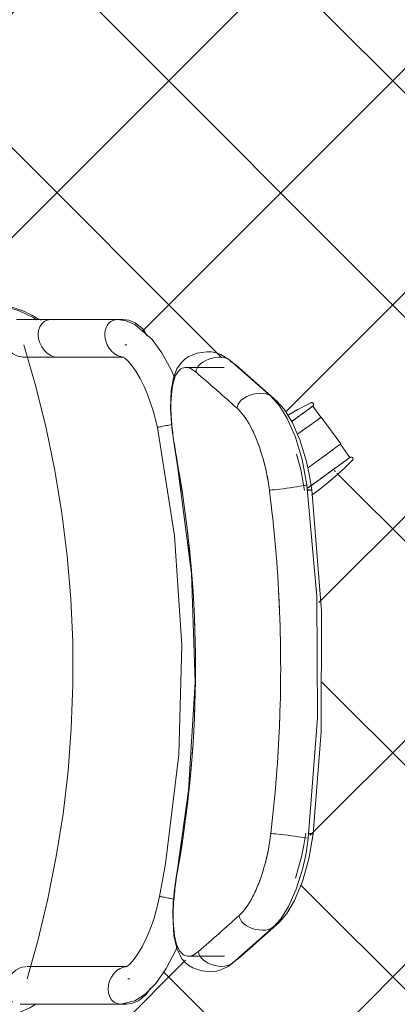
# Model space of a CAD drawing. Header units: centimetres. Extents: x 1278 to 4826, y -2037 to 1154.
# Tile 32 of 39: x 2618 to 2642, y 707 to 769. Entities that reach past the tile are written whole.
import ezdxf

# ---------------------------------------------------------------- set-up
doc = ezdxf.new("R2010")
doc.units = ezdxf.units.CM
doc.layers.add('Meble', color=7, linetype='Continuous', lineweight=9)
doc.layers.add('Wzór powierzchni-1', color=253, linetype='Continuous', lineweight=9)

# ---------------------------------------------------------------- blocks, each defined once
blk = doc.blocks.new('Blocks_Tella Chair_F06375EN - Black-590145-Aranżacja_wersja_01')
at = {"layer": 'Meble'}
for p, q in [((-12.905, 34.577), (-13.735, 33.973)), ((-11.034, 32), (-12.905, 34.577)), ((-13.752, 33.996), (-15.451, 32.762)), ((-15.451, 32.762), (-13.752, 33.996)), ((-13.5, 33.65), (-13.752, 33.996)), ((-13.48, 33.623), (-13.37, 33.471)), ((-13.032, 33.005), (-13.352, 33.445)), ((-13.062, 33.047), (-12.399, 32.134)), ((-15.434, 32.739), (-16.141, 32.225)), ((-15.451, 32.762), (-15.199, 32.415)), ((-15.179, 32.388), (-15.069, 32.237)), ((-16.141, 32.225), (-15.19, 30.916)), ((-15.051, 32.211), (-14.731, 31.771)), ((-14.761, 31.812), (-14.362, 31.263)), ((-12.376, 32.102), (-12.243, 31.92)), ((-11.167, 31.852), (-11.167, 31.852)), ((-10.862, 32.109), (-10.86, 32.078)), ((-10.86, 32.078), (-10.858, 32.043)), ((10.857, 32.128), (10.858, 32.164)), ((11.143, 31.925), (11.151, 31.941)), ((11.151, 31.941), (11.151, 31.941)), ((10.98, 30.886), (11.01, 31.101)), ((11.01, 31.102), (11.038, 31.305)), ((11.039, 31.306), (11.066, 31.489)), ((11.066, 31.491), (11.091, 31.649)), ((-10.957, 30.578), (-10.988, 30.798)), ((-10.929, 30.36), (-10.957, 30.578)), ((10.924, 30.447), (10.951, 30.665)), ((10.951, 30.665), (10.98, 30.886)), ((-18.731, 27.384), (-16.453, 29.966)), ((-16.474, 29.897), (-16.462, 29.866)), ((-16.44, 29.979), (-16.462, 29.954)), ((10.86, 29.884), (10.877, 30.05)), ((10.877, 30.05), (10.899, 30.24)), ((10.899, 30.24), (10.924, 30.447)), ((16.454, 30.098), (18.731, 27.54)), ((-16.747, 29.604), (-19.038, 26.988)), ((19.022, 27.148), (16.727, 29.744)), ((16.823, 28.404), (16.885, 28.612)), ((16.527, 27.871), (16.641, 28.026)), ((16.641, 28.026), (16.741, 28.206)), ((16.741, 28.206), (16.823, 28.404)), ((-18.948, 27.053), (-18.731, 27.384)), ((16.004, 27.583), (16.135, 27.599)), ((16.135, 27.599), (16.269, 27.655)), ((16.269, 27.655), (16.401, 27.746)), ((16.401, 27.746), (16.527, 27.871)), ((18.715, 27.554), (18.731, 27.54)), ((18.731, 27.539), (18.899, 27.275)), ((-18.581, 26.625), (-18.581, 24.2)), ((18.581, 24.361), (18.581, 26.651)), ((19.166, 26.032), (19.206, 26.244)), ((19.206, 26.244), (19.221, 26.453)), ((19.221, 26.453), (19.211, 26.652)), ((18.919, 25.45), (19.02, 25.628)), ((19.02, 25.628), (19.103, 25.825)), ((19.103, 25.825), (19.166, 26.032)), ((18.28, 25.009), (18.411, 25.026)), ((18.411, 25.026), (18.545, 25.081)), ((18.545, 25.081), (18.677, 25.171)), ((-13.586, 23.485), (-12.365, 23.685)), ((13.077, 23.685), (13.586, 23.604)), ((13.586, 23.604), (13.597, 23.622)), ((-13.598, 23.503), (-13.586, 23.485)), ((20, 20.553), (20, 20.673)), ((-21.607, 20.227), (-21.607, 18.787)), ((-21.605, 19.9), (-21.605, 15.694)), ((-20, 20.474), (-20, 20.354)), ((-19.238, 16.099), (-19.238, 20.304)), ((19.239, 20.505), (19.239, 16.313)), ((21.607, 18.995), (21.607, 20.435)), ((21.609, 15.912), (21.609, 20.105)), ((-21.598, 18.909), (-21.607, 18.764)), ((-21.605, 18.787), (-21.605, 15.188)), ((-21.604, 18.764), (-21.605, 18.787)), ((21.609, 15.407), (21.609, 18.959)), ((-19.479, 15.458), (-19.344, 15.672)), ((-19.344, 15.672), (-19.262, 15.896)), ((-19.262, 15.896), (-19.239, 16.121)), ((-21.604, 15.19), (-21.604, 13.721)), ((-21.569, 15.458), (-21.475, 15.266)), ((-21.475, 15.266), (-21.33, 15.106)), ((-19.662, 15.266), (-19.48, 15.458))]:
    blk.add_line(p, q, dxfattribs=at)
at = {"layer": 'Meble', "flags": 128}
for points in [[(-12.905, 34.577), (-12.908, 34.581), (-12.911, 34.585), (-12.913, 34.589), (-12.915, 34.593), (-12.918, 34.597), (-12.92, 34.602), (-12.921, 34.606), (-12.923, 34.611), (-12.924, 34.616), (-12.925, 34.62), (-12.926, 34.625), (-12.927, 34.63), (-12.928, 34.635), (-12.928, 34.64), (-12.929, 34.645), (-12.929, 34.649), (-12.928, 34.654), (-12.928, 34.659), (-12.928, 34.664), (-12.927, 34.669), (-12.926, 34.674), (-12.925, 34.678), (-12.923, 34.683), (-12.922, 34.688), (-12.92, 34.692), (-12.918, 34.697), (-12.916, 34.701), (-12.914, 34.705), (-12.912, 34.71), (-12.909, 34.714), (-12.907, 34.718), (-12.904, 34.722), (-12.901, 34.726), (-12.897, 34.729), (-12.894, 34.733), (-12.891, 34.736), (-12.887, 34.739), (-12.883, 34.743), (-12.88, 34.746), (-12.876, 34.748), (-12.871, 34.751), (-12.867, 34.754), (-12.863, 34.756), (-12.859, 34.758), (-12.854, 34.76), (-12.85, 34.762), (-12.845, 34.763), (-12.84, 34.765), (-12.836, 34.766), (-12.831, 34.767), (-12.826, 34.768), (-12.821, 34.769), (-12.817, 34.769), (-12.812, 34.769), (-12.807, 34.77), (-12.802, 34.769), (-12.797, 34.769), (-12.792, 34.769), (-12.788, 34.768), (-12.783, 34.767), (-12.778, 34.766), (-12.773, 34.765), (-12.769, 34.763), (-12.764, 34.762), (-12.76, 34.76), (-12.755, 34.758), (-12.751, 34.756), (-12.746, 34.753), (-12.742, 34.751), (-12.738, 34.748), (-12.734, 34.745), (-12.73, 34.742), (-12.727, 34.739), (-12.723, 34.736), (-12.722, 34.735)], [(-12.795, 34.425), (-12.819, 34.458), (-12.841, 34.487), (-12.859, 34.512), (-12.874, 34.533), (-12.886, 34.55), (-12.896, 34.563), (-12.902, 34.572), (-12.905, 34.576), (-12.905, 34.577)], [(-12.905, 34.577), (-12.904, 34.574), (-12.899, 34.568), (-12.892, 34.558), (-12.881, 34.543), (-12.867, 34.524), (-12.851, 34.501), (-12.831, 34.475), (-12.809, 34.444), (-12.783, 34.409), (-12.755, 34.37), (-12.724, 34.327), (-12.69, 34.281), (-12.654, 34.23), (-12.615, 34.176), (-12.573, 34.119), (-12.529, 34.058), (-12.482, 33.994), (-12.433, 33.926), (-12.382, 33.856), (-12.328, 33.782), (-12.273, 33.706), (-12.215, 33.626), (-12.155, 33.544), (-12.094, 33.459), (-12.031, 33.372), (-11.966, 33.283), (-11.899, 33.192), (-11.831, 33.098), (-11.762, 33.003), (-11.692, 32.906), (-11.62, 32.808), (-11.548, 32.708), (-11.475, 32.607), (-11.401, 32.505), (-11.326, 32.403), (-11.251, 32.299), (-11.175, 32.195), (-11.099, 32.09), (-11.023, 31.986), (-10.947, 31.881)], [(-12.722, 34.735), (-12.197, 34.202), (-11.694, 33.648), (-11.214, 33.075), (-10.756, 32.483), (-10.653, 32.342)], [(11.151, 31.941), (3.525, 32.527), (-4.115, 32.472), (-11.167, 31.851)], [(-10.859, 32.161), (-3.226, 32.781), (4.423, 32.761), (10.857, 32.246)], [(-10.653, 32.342), (-10.653, 32.342), (-10.653, 32.342), (-10.652, 32.341), (-10.652, 32.341), (-10.651, 32.34), (-10.651, 32.339), (-10.65, 32.338), (-10.649, 32.337), (-10.648, 32.336), (-10.647, 32.334), (-10.646, 32.333), (-10.645, 32.331), (-10.644, 32.329), (-10.642, 32.327), (-10.641, 32.325), (-10.639, 32.323), (-10.638, 32.321), (-10.636, 32.319), (-10.634, 32.316), (-10.632, 32.314), (-10.63, 32.311), (-10.628, 32.309), (-10.626, 32.306), (-10.624, 32.303), (-10.622, 32.3), (-10.62, 32.297), (-10.618, 32.294), (-10.616, 32.291), (-10.613, 32.288), (-10.611, 32.284), (-10.609, 32.281), (-10.606, 32.278), (-10.604, 32.274), (-10.601, 32.271), (-10.599, 32.268), (-10.596, 32.264), (-10.594, 32.261), (-10.591, 32.257), (-10.589, 32.254), (-10.586, 32.251), (-10.584, 32.247), (-10.581, 32.244), (-10.579, 32.24), (-10.577, 32.237), (-10.574, 32.234), (-10.572, 32.23), (-10.569, 32.227), (-10.567, 32.224), (-10.565, 32.221), (-10.562, 32.218), (-10.56, 32.215), (-10.558, 32.212), (-10.556, 32.209), (-10.554, 32.206), (-10.552, 32.203), (-10.55, 32.201), (-10.548, 32.198), (-10.546, 32.196), (-10.545, 32.193), (-10.543, 32.191), (-10.541, 32.189), (-10.54, 32.187), (-10.539, 32.185), (-10.537, 32.183), (-10.536, 32.181), (-10.535, 32.18), (-10.534, 32.178), (-10.533, 32.177), (-10.532, 32.176), (-10.531, 32.175), (-10.53, 32.174), (-10.53, 32.173), (-10.529, 32.172), (-10.529, 32.172), (-10.529, 32.171), (-10.528, 32.171)], [(-10.528, 32.171), (-10.528, 32.171), (-10.529, 32.171), (-10.529, 32.172), (-10.53, 32.172), (-10.53, 32.173), (-10.531, 32.174), (-10.531, 32.175), (-10.532, 32.176), (-10.533, 32.177), (-10.534, 32.179), (-10.535, 32.18), (-10.537, 32.182), (-10.538, 32.184), (-10.539, 32.186), (-10.541, 32.188), (-10.542, 32.19), (-10.544, 32.192), (-10.545, 32.194), (-10.547, 32.197), (-10.549, 32.199), (-10.551, 32.202), (-10.553, 32.205), (-10.555, 32.207), (-10.557, 32.21), (-10.559, 32.213), (-10.561, 32.216), (-10.563, 32.219), (-10.566, 32.222), (-10.568, 32.225), (-10.57, 32.229), (-10.573, 32.232), (-10.575, 32.235), (-10.578, 32.239), (-10.58, 32.242), (-10.583, 32.245), (-10.585, 32.249), (-10.588, 32.252), (-10.59, 32.256), (-10.592, 32.259), (-10.595, 32.262), (-10.597, 32.266), (-10.6, 32.269), (-10.602, 32.273), (-10.605, 32.276), (-10.607, 32.279), (-10.61, 32.283), (-10.612, 32.286), (-10.614, 32.289), (-10.617, 32.292), (-10.619, 32.295), (-10.621, 32.298), (-10.623, 32.301), (-10.625, 32.304), (-10.627, 32.307), (-10.629, 32.31), (-10.631, 32.312), (-10.633, 32.315), (-10.635, 32.317), (-10.637, 32.32), (-10.638, 32.322), (-10.64, 32.324), (-10.641, 32.326), (-10.643, 32.328), (-10.644, 32.33), (-10.645, 32.332), (-10.647, 32.333), (-10.648, 32.335), (-10.649, 32.336), (-10.649, 32.337), (-10.65, 32.339), (-10.651, 32.339), (-10.652, 32.34), (-10.652, 32.341), (-10.652, 32.342), (-10.653, 32.342), (-10.653, 32.342)], [(-11.167, 31.852), (-12.772, 31.558), (-14.181, 31.135), (-15.365, 30.618), (-16.153, 30.134), (-16.747, 29.605)], [(-16.454, 29.965), (-15.939, 30.424), (-15.132, 30.92), (-14.012, 31.411), (-12.643, 31.831), (-11.739, 32.025), (-10.859, 32.161)], [(-16.349, 32.1), (-16.351, 32.104), (-16.353, 32.109), (-16.354, 32.113), (-16.356, 32.118), (-16.357, 32.123), (-16.358, 32.127), (-16.359, 32.132), (-16.36, 32.137), (-16.361, 32.142), (-16.361, 32.147), (-16.361, 32.152), (-16.361, 32.156), (-16.361, 32.161), (-16.361, 32.166), (-16.36, 32.171), (-16.359, 32.176), (-16.358, 32.181), (-16.357, 32.185), (-16.356, 32.19), (-16.354, 32.195), (-16.353, 32.199), (-16.351, 32.204), (-16.349, 32.208), (-16.346, 32.212), (-16.344, 32.217), (-16.341, 32.221), (-16.339, 32.225), (-16.336, 32.229), (-16.333, 32.232), (-16.33, 32.236), (-16.326, 32.24), (-16.323, 32.243), (-16.319, 32.246), (-16.315, 32.249), (-16.311, 32.252), (-16.307, 32.255), (-16.303, 32.258), (-16.299, 32.26), (-16.295, 32.262), (-16.29, 32.264), (-16.286, 32.266), (-16.281, 32.268), (-16.277, 32.27), (-16.272, 32.271), (-16.267, 32.272), (-16.263, 32.273), (-16.258, 32.274), (-16.253, 32.275), (-16.248, 32.275), (-16.243, 32.275), (-16.239, 32.275), (-16.234, 32.275), (-16.229, 32.275), (-16.224, 32.274), (-16.219, 32.274), (-16.214, 32.273), (-16.21, 32.272), (-16.205, 32.27), (-16.2, 32.269), (-16.196, 32.267), (-16.191, 32.265), (-16.187, 32.263), (-16.183, 32.261), (-16.178, 32.259), (-16.174, 32.256), (-16.17, 32.254), (-16.166, 32.251), (-16.162, 32.248), (-16.159, 32.244), (-16.155, 32.241), (-16.152, 32.238), (-16.148, 32.234), (-16.145, 32.23), (-16.142, 32.227), (-16.141, 32.225)], [(-15.561, 30.669), (-15.92, 31.283), (-16.271, 31.944), (-16.349, 32.1)], [(-16.141, 32.225), (-16.14, 32.223), (-16.135, 32.217), (-16.128, 32.207), (-16.117, 32.192), (-16.103, 32.173), (-16.087, 32.15), (-16.067, 32.123), (-16.045, 32.092)], [(-15.166, 30.883), (-15.232, 30.973), (-15.296, 31.062), (-15.358, 31.148), (-15.419, 31.231), (-15.478, 31.312), (-15.534, 31.39), (-15.589, 31.465), (-15.642, 31.538), (-15.692, 31.607), (-15.74, 31.673), (-15.785, 31.735), (-15.829, 31.795), (-15.869, 31.851), (-15.907, 31.903), (-15.942, 31.951), (-15.975, 31.996), (-16.005, 32.037), (-16.031, 32.074), (-16.056, 32.107), (-16.077, 32.136), (-16.095, 32.161), (-16.11, 32.182), (-16.122, 32.199), (-16.132, 32.212), (-16.138, 32.22), (-16.141, 32.225), (-16.141, 32.225)], [(-10.988, 30.798), (-11.018, 31.013), (-11.049, 31.216), (-11.078, 31.401), (-11.104, 31.56), (-11.127, 31.689), (-11.145, 31.782), (-11.159, 31.837)], [(-10.859, 32.161), (-10.86, 32.159), (-10.861, 32.15), (-10.862, 32.132)], [(-10.819, 31.85), (-10.823, 31.892), (-10.826, 31.935), (-10.831, 31.978), (-10.835, 32.019), (-10.84, 32.057), (-10.844, 32.091), (-10.848, 32.119), (-10.852, 32.14), (-10.855, 32.154), (-10.858, 32.161), (-10.859, 32.161)], [(-10.856, 32.004), (-10.852, 31.962), (-10.849, 31.919), (-10.844, 31.876)], [(10.818, 31.778), (11.575, 31.669), (12.31, 31.522), (13.653, 31.133)], [(10.857, 32.246), (10.856, 32.246), (10.854, 32.239), (10.851, 32.225), (10.847, 32.204), (10.843, 32.176), (10.839, 32.142), (10.835, 32.104), (10.831, 32.063), (10.827, 32.021), (10.824, 31.977), (10.821, 31.936)], [(10.844, 31.961), (10.848, 32.004), (10.851, 32.047), (10.854, 32.089)], [(10.857, 32.246), (12.436, 31.978), (13.859, 31.576), (15.063, 31.075), (15.884, 30.591), (16.454, 30.097)], [(10.86, 32.194), (10.86, 32.218), (10.859, 32.235), (10.858, 32.245), (10.857, 32.246)], [(11.091, 31.65), (11.113, 31.778), (11.13, 31.87)], [(16.727, 29.745), (16.215, 30.208), (15.435, 30.697), (14.356, 31.18), (13.022, 31.596), (12.074, 31.803), (11.151, 31.942)], [(-13.104, 31.195), (-12.132, 31.466), (-10.816, 31.693)], [(-10.836, 29.489), (-10.839, 29.555), (-10.847, 29.659), (-10.861, 29.796), (-10.879, 29.962), (-10.902, 30.152), (-10.929, 30.36)], [(10.836, 29.576), (10.839, 29.643), (10.847, 29.747), (10.86, 29.884)], [(16.314, 30.157), (16.364, 30.147), (16.406, 30.131), (16.439, 30.111), (16.462, 30.087), (16.474, 30.06), (16.474, 30.03), (16.463, 29.999), (16.441, 29.967)], [(-16.776, 29.569), (-16.854, 29.438), (-16.91, 29.277), (-16.942, 29.094), (-16.951, 28.894), (-16.935, 28.684), (-16.894, 28.471), (-16.83, 28.263), (-16.746, 28.066), (-16.645, 27.888), (-16.529, 27.734), (-16.402, 27.61), (-16.27, 27.52), (-16.135, 27.465), (-16.004, 27.45)], [(16.885, 28.612), (16.923, 28.825), (16.938, 29.036), (16.927, 29.236), (16.892, 29.42), (16.834, 29.58), (16.755, 29.711)], [(-18.731, 27.384), (-18.738, 27.374), (-18.75, 27.347), (-18.75, 27.318)], [(-18.641, 27.434), (-18.683, 27.419), (-18.716, 27.398), (-18.73, 27.384)], [(18.731, 27.539), (18.738, 27.53), (18.75, 27.503)], [(-19.038, 26.99), (-19.402, 26.417), (-19.5, 26.134), (-19.557, 25.839), (-19.573, 25.533), (-19.483, 24.909), (-19.242, 24.348), (-19.082, 24.12), (-18.902, 23.929), (-18.487, 23.637), (-17.925, 23.42), (-17.127, 23.278), (-15.989, 23.239), (-14.78, 23.319), (-13.586, 23.485)], [(-18.28, 24.852), (-18.411, 24.867), (-18.546, 24.921), (-18.679, 25.011), (-18.805, 25.135), (-18.922, 25.288), (-19.025, 25.466), (-19.11, 25.662), (-19.174, 25.869), (-19.215, 26.08), (-19.233, 26.289), (-19.225, 26.488), (-19.193, 26.671), (-19.138, 26.83), (-19.061, 26.961), (-18.965, 27.06)], [(13.586, 23.604), (14.377, 23.492), (15.2, 23.414), (15.978, 23.379), (17.266, 23.445), (18.161, 23.653), (18.763, 23.977), (18.978, 24.171), (19.16, 24.395), (19.31, 24.647), (19.51, 25.228), (19.557, 25.847), (19.522, 26.14), (19.451, 26.413), (19.23, 26.872), (19.022, 27.15)], [(19.211, 26.652), (19.178, 26.834), (19.122, 26.993), (19.043, 27.123), (18.946, 27.22)], [(18.677, 25.172), (18.804, 25.296), (18.919, 25.45)], [(-12.365, 23.685), (-5.568, 24.556), (1.281, 24.789), (8.121, 24.384), (13.077, 23.685)], [(-14.791, 22.414), (-7.954, 23.499), (-1.046, 23.948), (5.873, 23.758), (12.746, 22.93), (14.807, 22.554)], [(18, 23.65), (18.155, 23.591), (19.353, 22.974), (20.303, 22.308), (20.981, 21.634), (21.4, 20.981), (21.609, 20.105)], [(-21.605, 19.9), (-21.525, 20.438), (-21.292, 20.978), (-20.341, 22.081), (-19.499, 22.698), (-18.393, 23.309), (-17.937, 23.496)], [(-19.192, 20.335), (-19.005, 20.544), (-18.724, 20.786), (-18.347, 21.049), (-17.885, 21.32), (-17.341, 21.591), (-16.759, 21.836), (-15.79, 22.164), (-14.791, 22.414)], [(14.807, 22.554), (15.549, 22.383), (16.242, 22.182), (16.873, 21.958), (17.464, 21.707), (17.993, 21.441), (18.441, 21.174), (18.796, 20.92), (19.052, 20.694), (19.181, 20.548), (19.248, 20.445), (19.239, 20.505)], [(-20.585, 21.775), (-21.01, 21.482), (-21.39, 21.009), (-21.559, 20.6), (-21.607, 20.227)], [(20.594, 21.977), (21.01, 21.69), (21.39, 21.217), (21.559, 20.808), (21.607, 20.435)], [(21.484, 19.684), (21.339, 19.523), (21.149, 19.401), (20.922, 19.324), (20.671, 19.297), (20.406, 19.32), (20.143, 19.392), (19.894, 19.51), (19.671, 19.668), (19.487, 19.858), (19.349, 20.071), (19.265, 20.295), (19.239, 20.483)], [(21.609, 20.09), (21.575, 19.877), (21.484, 19.684)], [(21.546, 20.434), (21.583, 20.315), (21.609, 20.105)], [(-20, 13.966), (-17.387, 14.728), (-14.745, 15.385), (-12.079, 15.936), (-9.394, 16.38), (-6.692, 16.716), (-3.98, 16.943), (-1.26, 17.062), (1.462, 17.073), (4.182, 16.974), (6.896, 16.767), (9.6, 16.451), (12.289, 16.027), (14.959, 15.497), (17.605, 14.859), (20, 14.185)], [(19.239, 16.313), (19.239, 14.907), (19.239, 14.182), (19.239, 14.494), (19.239, 14.631)], [(-21.581, 15.897), (-21.604, 15.672), (-21.569, 15.458)], [(-21.604, 13.721), (-21.604, 13.512), (-21.604, 14.347), (-21.604, 15.697)], [(-19.24, 14.144), (-19.24, 13.937), (-19.24, 14.764), (-19.24, 16.097)], [(21.609, 15.911), (21.609, 14.483), (21.609, 13.754), (21.609, 14.059), (21.609, 15.406)], [(-21.329, 15.106), (-21.137, 14.985), (-20.91, 14.91), (-20.658, 14.885)], [(-20.658, 14.885), (-20.394, 14.91), (-20.131, 14.985), (-19.884, 15.106), (-19.663, 15.266)], [(-21.585, 14.768), (-21.731, 14.563), (-22.16, 13.683), (-22.441, 12.74), (-22.57, 11.507)], [(22.57, 11.507), (22.485, 12.512), (22.243, 13.457), (21.848, 14.357), (21.598, 14.74)], [(-19.24, 13.91), (-19.242, 13.844), (-19.275, 13.646), (-19.347, 13.451), (-19.46, 13.259), (-19.613, 13.075), (-19.799, 12.912), (-20.009, 12.782), (-20.238, 12.688), (-20.479, 12.632), (-20.715, 12.62), (-20.93, 12.651), (-21.104, 12.711), (-21.221, 12.774), (-21.372, 12.895), (-21.475, 13.025)], [(19.239, 14.134), (19.242, 14.055), (19.278, 13.859), (19.353, 13.662), (19.468, 13.469), (19.621, 13.289), (19.808, 13.13), (20.022, 13), (20.254, 12.907), (20.492, 12.855), (20.726, 12.846), (20.944, 12.879), (21.118, 12.94), (21.234, 13.004), (21.382, 13.127), (21.484, 13.257)]]:
    blk.add_lwpolyline(points, dxfattribs=at)
at = {"layer": 'Meble'}
for start, end in [(80.02673, 99.97327), (93.99025, 99.97327), (87.78466, 92.21534), (80.02673, 86.00975)]:
    blk.add_arc((0.356, -48.633), 73.45, start, end, dxfattribs=at)
for centre, major_axis, start_param, end_param in [((0.405, -49.031), (78.16, 0), 1.734905, 1.750705), ((0.405, -49.031), (78.16, 0), 1.734905, 1.750705), ((0.311, -49.011), (78.139, 0), 1.400142, 1.406689), ((0.311, -49.011), (78.139, 0), 1.400142, 1.406689)]:
    blk.add_ellipse(centre, major_axis=major_axis, ratio=0.943306, start_param=start_param, end_param=end_param, dxfattribs=at)
for points, knots in [([(4.342, 30.109), (4.101, 30.12), (1.448, 30.228), (-3.629, 30.208), (-8.44, 29.794), (-10.836, 29.489)], [-0.6999954, -0.6999954, -0.6999954, -0.6999954, -0.6666667, -0.3333333, 0, 0, 0, 0]), ([(4.388, 30.107), (4.372, 30.107), (3.956, 30.126), (3.539, 30.142), (3.137, 30.155)], [-0.70210749, -0.70210749, -0.70210749, -0.70210749, -0.7, -0.64448456, -0.64448456, -0.64448456, -0.64448456]), ([(13.581, 23.627), (13.978, 23.561), (14.773, 23.46), (16.27, 23.371), (17.818, 23.505), (18.734, 24.09), (18.554, 24.692), (18.28, 25.009)], [-1, -1, -1, -1, -0.875, -0.75, -0.5, -0.25, 0, 0, 0, 0]), ([(13.581, 23.627), (13.978, 23.561), (14.773, 23.46), (15.895, 23.393), (16.89, 23.424), (17.971, 23.603), (18.734, 24.09), (18.554, 24.692), (18.28, 25.009)], [-1, -1, -1, -1, -0.875, -0.75, -0.625, -0.5, -0.25, 0, 0, 0, 0]), ([(-18.28, 24.852), (-18.555, 24.531), (-18.734, 23.925), (-17.815, 23.348), (-16.266, 23.228), (-14.769, 23.331), (-13.977, 23.438), (-13.581, 23.508)], [-1, -1, -1, -1, -0.75, -0.5, -0.25, -0.125, 0, 0, 0, 0]), ([(-18.28, 24.852), (-18.555, 24.531), (-18.734, 23.925), (-17.968, 23.444), (-16.886, 23.276), (-15.892, 23.253), (-14.769, 23.331), (-13.977, 23.438), (-13.581, 23.508)], [-1, -1, -1, -1, -0.75, -0.5, -0.375, -0.25, -0.125, 0, 0, 0, 0]), ([(-14.986, 23.329), (-14.96, 23.204), (-14.918, 23.008), (-14.869, 22.777), (-14.835, 22.621), (-14.81, 22.504), (-14.795, 22.431), (-14.791, 22.414), (-14.791, 22.414)], [-0.9793867, -0.9793867, -0.9793867, -0.9793867, -0.8571429, -0.7857143, -0.7142857, -0.6428571, -0.5714286, -0.5, -0.5, -0.5, -0.5]), ([(14.985, 23.46), (14.976, 23.412), (14.952, 23.292), (14.902, 23.036), (14.856, 22.801), (14.825, 22.644), (14.81, 22.571), (14.807, 22.554), (14.807, 22.554)], [-0.9755473, -0.9755473, -0.9755473, -0.9755473, -0.9285714, -0.8571429, -0.7142857, -0.6428571, -0.5714286, -0.5, -0.5, -0.5, -0.5]), ([(-21.537, 20.241), (-21.555, 20.195), (-21.591, 20.081), (-21.605, 19.966), (-21.605, 19.9)], [0.7419126, 0.7419126, 0.7419126, 0.7419126, 0.7857143, 0.8498001, 0.8498001, 0.8498001, 0.8498001]), ([(-19.344, 19.877), (-19.307, 19.951), (-19.258, 20.088), (-19.24, 20.225), (-19.239, 20.285)], [0.7142857, 0.7142857, 0.7142857, 0.7142857, 0.7857143, 0.8436954, 0.8436954, 0.8436954, 0.8436954]), ([(-21.611, 14.933), (-21.762, 14.703), (-22.118, 14.075), (-22.502, 12.964), (-22.6, 12.086), (-22.602, 11.634)], [-0.4365151, -0.4365151, -0.4365151, -0.4365151, -0.3333333, -0.1666667, 0, 0, 0, 0]), ([(-21.581, 15.393), (-21.598, 15.316), (-21.61, 15.187), (-21.596, 15.063), (-21.585, 15.014)], [0.7857143, 0.7857143, 0.7857143, 0.7857143, 0.8571429, 0.9060953, 0.9060953, 0.9060953, 0.9060953])]:
    blk.add_open_spline(points, degree=3, knots=knots, dxfattribs=at)
for points in [[(-3.141, 30.129), (-3.543, 30.114), (-3.944, 30.095), (-4.346, 30.074)], [(10.836, 29.576), (8.693, 29.832), (6.543, 30.009), (4.388, 30.107)], [(-10.836, 29.489), (-11.583, 29.392), (-12.328, 29.237), (-13.012, 29.033)], [(-10.836, 29.489), (-11.209, 29.44), (-11.955, 29.316), (-12.67, 29.135), (-13.012, 29.033)], [(13.012, 29.139), (12.328, 29.337), (11.583, 29.486), (10.836, 29.576)], [(13.012, 29.139), (12.67, 29.238), (11.956, 29.413), (11.209, 29.531), (10.836, 29.576)], [(-13.012, 29.033), (-13.696, 28.83), (-14.319, 28.579), (-14.832, 28.306)], [(-13.012, 29.033), (-13.354, 28.931), (-14.008, 28.705), (-14.575, 28.443), (-14.832, 28.306)], [(14.832, 28.428), (14.319, 28.696), (13.696, 28.942), (13.012, 29.139)], [(14.832, 28.428), (14.576, 28.562), (14.008, 28.819), (13.354, 29.04), (13.012, 29.139)], [(-14.832, 28.306), (-15.345, 28.034), (-15.747, 27.74), (-16.004, 27.45)], [(-14.832, 28.306), (-15.344, 28.033), (-15.747, 27.74), (-16.004, 27.45)], [(16.004, 27.583), (15.747, 27.87), (15.345, 28.16), (14.832, 28.428)], [(16.004, 27.583), (15.747, 27.87), (15.345, 28.16), (14.832, 28.428)], [(-16.004, 27.45), (-16.763, 26.599), (-17.522, 25.733), (-18.28, 24.852)], [(-16.004, 27.45), (-16.384, 27.024), (-17.142, 26.166), (-17.901, 25.293), (-18.28, 24.852)], [(18.28, 25.009), (17.522, 25.882), (16.763, 26.74), (16.004, 27.583)], [(18.28, 25.009), (17.901, 25.445), (17.142, 26.311), (16.384, 27.161), (16.004, 27.583)], [(-21.604, 19.877), (-21.602, 19.804), (-21.59, 19.732), (-21.569, 19.664)], [(-21.569, 19.664), (-21.547, 19.596), (-21.516, 19.531), (-21.475, 19.472)], [(-21.475, 19.472), (-21.435, 19.413), (-21.337, 19.306), (-21.208, 19.225), (-21.138, 19.192)], [(-20.132, 19.192), (-20.046, 19.225), (-19.963, 19.265), (-19.884, 19.312)], [(-19.884, 19.312), (-19.805, 19.359), (-19.656, 19.467), (-19.533, 19.596), (-19.48, 19.664)], [(-19.48, 19.664), (-19.426, 19.732), (-19.381, 19.803), (-19.344, 19.877)], [(-21.138, 19.192), (-21.067, 19.159), (-20.991, 19.134), (-20.91, 19.117)], [(-20.91, 19.117), (-20.83, 19.101), (-20.66, 19.084), (-20.483, 19.101), (-20.394, 19.117)], [(-20.394, 19.117), (-20.306, 19.134), (-20.218, 19.159), (-20.132, 19.192)]]:
    blk.add_open_spline(points, degree=3, dxfattribs=at)

msp = doc.modelspace()

# ---------------------------------------------------------------- hatches: boundary and pattern name
at = {"layer": 'Wzór powierzchni-1'}
h = msp.add_hatch(dxfattribs=at)
h.set_pattern_fill('FP_1', color=256, style=0, pattern_type=2)
h.set_pattern_definition([(45, (2203.381, -3095.65), (-7.071068, 7.071068), []), (135, (2203.381, -3095.65), (-7.071068, -7.071068), [])])
h.paths.add_polyline_path([(2678.076, 396.22), (2678.076, 512.22), (2682.076, 512.22), (2682.076, 607.22), (2662.076, 607.22), (2662.076, 634.22), (2682.076, 634.22), (2682.076, 660.22), (2678.076, 660.22), (2678.076, 776.22), (2682.076, 776.22), (2682.076, 786.307), (2346.076, 803.539), (2346.076, 781.92), (2347.476, 781.92), (2347.476, 775.92), (2346.476, 775.92), (2346.476, 774.32), (2346.076, 774.32), (2346.076, 692.32), (2346.476, 692.32), (2346.476, 690.72), (2347.476, 690.72), (2347.476, 684.72), (2346.076, 684.72), (2346.076, 396.22), (2664.394, 396.22)])
h.paths.add_polyline_path([(2390.219, 402.068), (2390.039, 402.149), (2390.077, 402.238)])
h.paths.add_polyline_path([(2355.021, 551.821), (2355.022, 551.963), (2355.191, 551.963)])
h.paths.add_polyline_path([(2484.74, 418.87), (2484.739, 418.727), (2484.701, 418.837)])
h.paths.add_polyline_path([(2392.301, 396.561), (2391.568, 396.997), (2391.568, 397.148), (2391.491, 397.289), (2391.433, 397.337), (2391.182, 398.243), (2390.898, 398.28), (2390.797, 399.179), (2390.959, 399.31), (2390.797, 400.208), (2390.867, 400.283), (2390.727, 400.505), (2390.889, 400.856), (2391.166, 401.158), (2391.26, 401.158), (2391.431, 401.319), (2391.52, 401.26), (2391.775, 401.382), (2392.104, 401.228), (2392.283, 401.079), (2392.015, 401.837), (2391.11, 401.682), (2390.989, 401.703), (2390.727, 401.618), (2390.464, 401.765), (2389.998, 402.453), (2389.966, 402.895), (2389.942, 403.088), (2389.738, 403.111), (2355.717, 545.02), (2356.039, 545.185), (2355.669, 545.444), (2355.569, 545.493), (2355.663, 546.044), (2355.57, 546.106), (2355.959, 546.763), (2356.15, 546.772), (2356.282, 546.805), (2356.347, 546.919), (2357.225, 547.163), (2357.046, 547.659), (2356.637, 547.402), (2356.144, 547.389), (2355.523, 547.544), (2355.369, 547.755), (2355.32, 548.01), (2355.256, 548.08), (2354.939, 548.947), (2354.747, 548.917), (2354.584, 549.89), (2354.79, 550.025), (2354.576, 550.916), (2354.672, 551.032), (2354.57, 551.313), (2354.718, 551.576), (2355.406, 552.042), (2355.837, 552.078), (2356.04, 552.098), (2356.064, 552.302), (2446.436, 573.955), (2446.601, 573.633), (2446.86, 574.003), (2447.004, 574.103), (2447.46, 574.009), (2447.538, 574.094), (2448.193, 573.694), (2448.193, 573.543), (2448.27, 573.401), (2448.335, 573.325), (2448.66, 572.467), (2448.843, 572.494), (2448.994, 571.518), (2448.802, 571.38), (2448.994, 570.49), (2448.893, 570.408), (2449.042, 570.235), (2448.872, 569.835), (2448.615, 569.612), (2448.501, 569.533), (2448.275, 569.343), (2448.241, 569.431), (2447.986, 569.308), (2447.665, 569.456), (2447.478, 569.612), (2447.696, 569.136), (2448.249, 569.159), (2449.014, 568.927), (2449.43, 568.624), (2449.714, 568.279), (2449.819, 568.135), (2450.079, 567.344), (2472.463, 473.779), (2472.239, 472.943), (2471.913, 472.47), (2471.505, 472.137), (2470.999, 471.913), (2471.271, 471.922), (2471.796, 471.886), (2472.286, 471.717), (2472.758, 471.391), (2473.05, 471.04), (2473.26, 470.623), (2473.415, 470.105), (2484.131, 425.159), (2483.907, 424.324), (2483.569, 423.835), (2483.173, 423.517), (2482.667, 423.293), (2482.606, 423.234), (2482.715, 423.032), (2483.124, 423.288), (2483.616, 423.301), (2484.238, 423.146), (2484.391, 422.935), (2484.44, 422.681), (2484.504, 422.61), (2484.822, 421.744), (2485.014, 421.773), (2485.177, 420.801), (2484.971, 420.665), (2485.185, 419.774), (2485.089, 419.658), (2485.191, 419.378), (2485.043, 419.114), (2484.355, 418.649), (2483.984, 418.592), (2483.72, 418.592), (2483.697, 418.389), (2393.325, 396.736), (2393.16, 397.058), (2392.901, 396.688), (2392.756, 396.588), (2392.301, 396.681), (2392.277, 396.589)])
h.paths.add_polyline_path([(2512.076, 396.569), (2506.457, 397.223), (2501.228, 399.027), (2496.607, 401.821), (2492.706, 405.481), (2489.838, 409.449), (2487.676, 414.319), (2486.567, 419.538), (2486.65, 425.291), (2487.806, 430.425), (2490.148, 435.438), (2493.311, 439.649), (2497.386, 443.194), (2501.928, 445.745), (2506.779, 447.313), (2512.076, 447.87), (2517.696, 447.216), (2522.924, 445.412), (2527.545, 442.618), (2531.228, 439.259), (2534.314, 434.99), (2536.477, 430.12), (2537.586, 424.901), (2537.503, 419.148), (2536.347, 414.014), (2534.004, 409.001), (2531.076, 405), (2526.767, 401.245), (2522.405, 398.753), (2517.281, 397.116), (2512.87, 396.653)])
h.paths.add_polyline_path([(2521.728, 400.535), (2522.754, 400.991), (2522.225, 400.743), (2521.75, 400.556)])
h.paths.add_polyline_path([(2393.139, 401.798), (2396.409, 402.693), (2395.673, 402.901), (2395.2, 403.227), (2394.908, 403.578), (2394.643, 404.141), (2394.565, 404.197), (2394.353, 404.121), (2394.628, 403.722), (2394.651, 403.196), (2394.496, 402.57), (2394.201, 402.437), (2394.018, 402.417), (2393.96, 402.304), (2393.076, 402.059), (2393.132, 401.825)])
h.paths.add_polyline_path([(2670.022, 402.012), (2669.829, 402.242), (2671, 403.583), (2671.262, 404.819), (2670.796, 405.959), (2669.931, 406.945), (2668.139, 408.723), (2667.905, 409.06), (2667.905, 409.855), (2668.398, 410.648), (2669.226, 411.407), (2671.939, 413.729), (2672.032, 414.265), (2671.587, 415.087), (2670.913, 415.752), (2669.747, 416.645), (2668.091, 417.979), (2667.65, 418.756), (2667.599, 418.968), (2667.893, 419.572), (2668.39, 420.058), (2669.642, 420.91), (2671.529, 422.163), (2672.123, 422.942), (2672.196, 423.102), (2671.978, 423.802), (2671.378, 424.476), (2670.306, 425.367), (2668.952, 426.595), (2668.681, 426.931), (2668.41, 427.461), (2668.395, 428.076), (2668.975, 428.924), (2671.14, 431.045), (2671.756, 432.155), (2671.961, 433.541), (2671.509, 435.322), (2670.242, 437.439), (2668.235, 439.745), (2668.446, 439.955), (2670.636, 437.439), (2671.849, 435.322), (2672.258, 433.525), (2672.019, 432.032), (2671.14, 430.615), (2669.885, 429.376), (2668.952, 428.483), (2668.681, 428.008), (2668.781, 427.373), (2669.233, 426.719), (2670.069, 425.931), (2672.035, 424.233), (2672.394, 423.709), (2672.489, 423.054), (2671.978, 422.206), (2671.23, 421.575), (2669.878, 420.711), (2668.39, 419.688), (2668.022, 419.282), (2667.941, 418.756), (2668.139, 418.398), (2668.688, 417.829), (2669.578, 417.127), (2671.587, 415.544), (2672.073, 414.954), (2672.32, 414.265), (2672.073, 413.419), (2671.539, 412.802), (2670.146, 411.723), (2668.688, 410.527), (2668.381, 410.19), (2668.139, 409.623), (2668.249, 409.06), (2668.822, 408.35), (2670.913, 406.268), (2671.166, 405.959), (2671.572, 404.767), (2671.262, 403.436), (2671, 403.136)])
h.paths.add_polyline_path([(2498.318, 402.927), (2498.081, 403.097), (2498.259, 402.964)])
h.paths.add_polyline_path([(2395.839, 403.201), (2395.724, 403.237), (2395.673, 403.227)])
h.paths.add_polyline_path([(2395.039, 404.311), (2395.412, 404.28), (2395.395, 404.396), (2395.068, 404.318)])
h.paths.add_polyline_path([(2497.839, 403.228), (2497.493, 403.548), (2497.184, 403.798), (2496.755, 404.101), (2497.664, 403.338)])
h.paths.add_polyline_path([(2494.39, 406.452), (2494.121, 406.757), (2493.655, 407.284), (2494.368, 406.475)])
h.paths.add_polyline_path([(2530.048, 406.737), (2530.943, 407.783), (2530.483, 407.254), (2530.164, 406.871)])
h.paths.add_polyline_path([(2533.076, 411.177), (2533.679, 412.335), (2533.379, 411.794), (2533.094, 411.217)])
h.paths.add_polyline_path([(2535.065, 416.295), (2535.328, 417.311), (2535.218, 417.248), (2535.202, 416.879), (2535.137, 416.6)])
h.paths.add_polyline_path([(2599.426, 419.817), (2598.521, 420.182), (2599.415, 419.822)])
h.paths.add_polyline_path([(2601.659, 419.585), (2599.95, 419.672), (2599.233, 419.907), (2597.007, 421.075), (2545.197, 454.169), (2545.121, 454.084), (2536.533, 459.647), (2535.287, 460.774), (2534.098, 462.643), (2533.514, 464.245), (2533.332, 466.325), (2533.694, 468.381), (2534.575, 470.274), (2568.928, 524.273), (2570.558, 526.077), (2571.979, 527.074), (2573.94, 527.79), (2576.019, 527.974), (2578.098, 527.602), (2580.705, 526.263), (2587.656, 521.733), (2588.673, 521.194), (2633.903, 492.3), (2635.142, 491.632), (2641.742, 487.303), (2642.505, 486.43), (2643.051, 485.523), (2643.34, 484.864), (2643.6, 483.468), (2643.434, 481.287), (2643.266, 480.693), (2642.348, 479.067), (2605.848, 421.835), (2604.884, 420.834), (2603.783, 420.152), (2602.828, 419.812), (2601.672, 419.588)])
h.paths.add_polyline_path([(2488.468, 420.474), (2488.445, 420.909), (2488.322, 422.372), (2488.373, 421.314), (2488.457, 420.569)])
h.paths.add_polyline_path([(2535.843, 421.876), (2535.845, 422.541), (2535.844, 422.067)])
h.paths.add_polyline_path([(2483.581, 424.324), (2483.752, 425.601), (2483.648, 425.492), (2483.569, 424.388)])
h.paths.add_polyline_path([(2483.326, 425.235), (2483.464, 425.532), (2483.309, 425.394)])
h.paths.add_polyline_path([(2488.728, 426.269), (2488.795, 426.416), (2488.901, 427.048), (2488.948, 427.424), (2489.041, 427.928), (2488.744, 426.416)])
h.paths.add_polyline_path([(2490.2, 431.324), (2490.277, 431.419), (2490.638, 432.368), (2490.234, 431.419)])
h.paths.add_polyline_path([(2492.771, 435.957), (2492.953, 436.202), (2492.831, 436.053)])
h.paths.add_polyline_path([(2531.051, 436.484), (2530.363, 437.386), (2530.593, 437.037), (2531.019, 436.529)])
h.paths.add_polyline_path([(2527.595, 440.155), (2526.489, 441.101), (2526.918, 440.696), (2527.339, 440.393), (2527.574, 440.174)])
h.paths.add_polyline_path([(2521.933, 443.796), (2521.897, 443.845), (2521.822, 443.845)])
h.paths.add_polyline_path([(2513.336, 445.865), (2513.336, 445.883), (2513.045, 445.906)])
h.paths.add_polyline_path([(2383.882, 448.94), (2383.828, 449.459), (2384.052, 450.295), (2384.377, 450.767), (2384.793, 451.106), (2385.29, 451.324), (2384.973, 451.31), (2384.448, 451.359), (2384.005, 451.521), (2383.532, 451.846), (2383.24, 452.198), (2383.024, 452.632), (2383.136, 452.05), (2383.865, 449.01)])
h.paths.add_polyline_path([(2384.174, 449.01), (2384.31, 449.126), (2384.201, 449.183), (2384.175, 449.018)])
h.paths.add_polyline_path([(2384.459, 449.078), (2384.654, 449.183), (2384.564, 449.264), (2384.486, 449.126)])
h.paths.add_polyline_path([(2384.171, 451.82), (2384.056, 451.856), (2384.005, 451.846)])
h.paths.add_polyline_path([(2383.371, 452.93), (2383.744, 452.899), (2383.727, 453.016), (2383.4, 452.938)])
h.paths.add_polyline_path([(2551.738, 467.372), (2551.182, 467.567), (2551.571, 467.427)])
h.paths.add_polyline_path([(2553.529, 466.513), (2552.42, 467.082), (2553.43, 466.561)])
h.paths.add_polyline_path([(2472.564, 470.222), (2472.766, 470.372), (2472.547, 470.339), (2472.556, 470.276)])
h.paths.add_polyline_path([(2472.92, 470.307), (2473.017, 470.384), (2472.803, 470.501), (2472.906, 470.331)])
h.paths.add_polyline_path([(2471.913, 472.943), (2472.084, 474.22), (2471.98, 474.111), (2471.903, 472.994)])
h.paths.add_polyline_path([(2471.658, 473.854), (2471.796, 474.151), (2471.637, 474.055)])
h.paths.add_polyline_path([(2510.135, 492.489), (2504.387, 492.589), (2498.785, 493.882), (2493.575, 496.312), (2488.984, 499.772), (2485.212, 504.111), (2482.425, 509.139), (2480.744, 514.637), (2480.243, 520.364), (2480.943, 526.07), (2482.815, 531.506), (2485.863, 536.527), (2489.697, 540.639), (2494.406, 543.936), (2499.698, 546.182), (2505.342, 547.279), (2511.09, 547.179), (2516.692, 545.886), (2521.902, 543.456), (2526.493, 539.996), (2530.265, 535.657), (2533.052, 530.629), (2534.748, 524.962), (2535.234, 519.404), (2534.534, 513.698), (2532.662, 508.262), (2529.701, 503.334), (2525.78, 499.13), (2521.071, 495.832), (2515.618, 493.554), (2510.651, 492.589)])
h.paths.add_polyline_path([(2579.026, 509.714), (2578.354, 510.475), (2578.71, 509.98)])
h.paths.add_polyline_path([(2587.015, 522.101), (2586.027, 522.435), (2586.46, 522.325), (2586.95, 522.127)])
h.paths.add_polyline_path([(2360.06, 546.062), (2360.538, 546.257), (2360.513, 546.833), (2360.725, 547.554), (2361.042, 548.006), (2361.457, 548.345), (2361.918, 548.55), (2361.159, 548.382), (2358.159, 547.554), (2358.292, 547.386), (2359.188, 547.554), (2359.255, 547.469), (2359.574, 547.604), (2359.837, 547.456), (2360.049, 547.201), (2360.204, 547.049), (2360.329, 546.859), (2360.241, 546.825), (2360.364, 546.57), (2360.261, 546.304), (2360.1, 546.11)])
h.paths.add_polyline_path([(2360.838, 546.249), (2360.974, 546.365), (2360.875, 546.482), (2360.839, 546.257)])
h.paths.add_polyline_path([(2361.123, 546.317), (2361.312, 546.482), (2361.217, 546.482), (2361.15, 546.365)])
h.paths.add_polyline_path([(2670.022, 565.812), (2669.829, 566.042), (2671, 567.383), (2671.262, 568.619), (2670.796, 569.759), (2669.829, 570.838), (2668.135, 572.529), (2667.905, 572.86), (2667.905, 573.655), (2668.398, 574.448), (2669.226, 575.207), (2671.939, 577.529), (2671.997, 578.155), (2671.587, 578.887), (2670.954, 579.516), (2669.747, 580.445), (2668.091, 581.779), (2667.716, 582.28), (2667.599, 582.768), (2667.893, 583.372), (2668.654, 584.061), (2669.636, 584.706), (2671.587, 586.023), (2672.123, 586.742), (2672.196, 586.902), (2671.978, 587.602), (2671.375, 588.279), (2670.24, 589.219), (2668.952, 590.395), (2668.654, 590.783), (2668.408, 591.34), (2668.446, 591.967), (2668.975, 592.724), (2671.14, 594.845), (2671.756, 595.955), (2671.961, 597.341), (2671.509, 599.122), (2670.242, 601.239), (2668.235, 603.545), (2668.446, 603.755), (2670.636, 601.239), (2671.849, 599.122), (2672.258, 597.325), (2671.964, 595.733), (2671.14, 594.415), (2669.885, 593.176), (2668.975, 592.322), (2668.681, 591.808), (2668.781, 591.173), (2669.233, 590.519), (2670.069, 589.731), (2671.997, 588.089), (2672.394, 587.509), (2672.489, 586.854), (2671.978, 586.006), (2671.23, 585.375), (2669.878, 584.511), (2668.39, 583.488), (2667.978, 582.967), (2667.893, 582.746), (2668.091, 582.261), (2668.654, 581.659), (2669.827, 580.745), (2671.587, 579.344), (2672.073, 578.754), (2672.32, 578.064), (2672.207, 577.399), (2671.539, 576.602), (2670.022, 575.433), (2668.688, 574.327), (2668.381, 573.99), (2668.139, 573.423), (2668.249, 572.86), (2668.822, 572.15), (2670.913, 570.068), (2671.262, 569.484), (2671.572, 568.567), (2671.262, 567.236), (2671, 566.936)])
h.paths.add_polyline_path([(2348.435, 567.297), (2348.435, 567.457), (2348.275, 567.557), (2348.275, 670.337), (2348.435, 670.397), (2348.435, 670.497), (2403.115, 670.497), (2403.115, 670.337), (2403.275, 670.337), (2403.275, 567.457), (2403.115, 567.457), (2403.015, 567.297), (2351.964, 567.297)])
h.paths.add_polyline_path([(2449.228, 567.461), (2449.43, 567.611), (2449.211, 567.578), (2449.22, 567.515)])
h.paths.add_polyline_path([(2449.584, 567.546), (2449.681, 567.623), (2449.467, 567.74), (2449.565, 567.578)])
h.paths.add_polyline_path([(2670.022, 639.012), (2669.829, 639.242), (2671, 640.583), (2671.262, 641.819), (2670.796, 642.959), (2669.829, 644.038), (2668.139, 645.723), (2667.905, 646.06), (2667.905, 646.855), (2668.398, 647.648), (2669.226, 648.407), (2671.939, 650.729), (2672.032, 651.265), (2671.587, 652.087), (2670.918, 652.747), (2669.747, 653.645), (2668.091, 654.979), (2667.716, 655.48), (2667.599, 655.968), (2667.905, 656.586), (2668.688, 657.287), (2669.809, 658.012), (2671.529, 659.163), (2672.123, 659.942), (2672.178, 660.22), (2671.997, 660.773), (2671.426, 661.43), (2670.287, 662.382), (2668.958, 663.588), (2668.534, 664.22), (2668.41, 664.461), (2668.395, 665.076), (2668.975, 665.924), (2671.14, 668.045), (2671.756, 669.155), (2671.961, 670.541), (2671.509, 672.322), (2670.242, 674.439), (2668.235, 676.745), (2668.446, 676.955), (2670.636, 674.439), (2671.849, 672.322), (2672.258, 670.525), (2671.964, 668.933), (2671.14, 667.615), (2669.885, 666.376), (2668.975, 665.522), (2668.681, 665.008), (2668.749, 664.436), (2669.233, 663.719), (2670.069, 662.931), (2671.997, 661.289), (2672.394, 660.709), (2672.489, 660.054), (2671.978, 659.206), (2671.529, 658.798), (2669.891, 657.719), (2668.39, 656.688), (2667.978, 656.167), (2667.905, 655.897), (2668.139, 655.398), (2668.688, 654.829), (2669.578, 654.127), (2671.587, 652.544), (2672.073, 651.954), (2672.32, 651.265), (2672.073, 650.419), (2671.539, 649.802), (2670.146, 648.723), (2668.688, 647.527), (2668.381, 647.19), (2668.139, 646.623), (2668.249, 646.06), (2668.822, 645.35), (2670.913, 643.268), (2671.262, 642.684), (2671.572, 641.767), (2671.262, 640.436), (2671, 640.136)])
h.paths.add_polyline_path([(2602.514, 761.923), (2602.511, 761.488), (2602.515, 761.768)])
h.paths.add_polyline_path([(2616.838, 699.351), (2616.65, 699.688), (2616.81, 699.398)])
h.paths.add_polyline_path([(2587.925, 704.094), (2587.996, 704.094), (2587.929, 704.099)])
h.paths.add_polyline_path([(2545.373, 666.683), (2504.021, 666.683), (2504.021, 786.683), (2584.021, 786.683), (2584.021, 751.085), (2600.371, 751.085), (2600.327, 751.393), (2589.476, 751.466), (2589.476, 751.542), (2588.629, 751.611), (2588.095, 752.184), (2587.925, 752.571), (2587.893, 752.868), (2587.863, 752.873), (2587.734, 754.702), (2588.516, 757.582), (2588.554, 757.606), (2588.623, 758.004), (2588.925, 758.239), (2589.164, 758.32), (2589.22, 758.466), (2589.583, 758.574), (2590.017, 758.597), (2590.019, 758.665), (2600.631, 758.317), (2600.677, 761.488), (2600.04, 761.307), (2598.379, 767.566), (2602.121, 768.628), (2603.829, 762.382), (2602.514, 761.923), (2602.615, 758.244), (2609.184, 757.898), (2609.186, 757.866), (2610, 757.784), (2610.378, 757.43), (2610.671, 756.976), (2610.705, 756.576), (2610.807, 756.558), (2611.368, 752.759), (2610.95, 752.005), (2610.605, 751.659), (2610.334, 751.583), (2609.888, 751.542), (2609.69, 751.494), (2609.69, 751.454), (2608.429, 751.405), (2608.429, 751.085), (2616.446, 751.02), (2617.982, 750.762), (2619.104, 750.271), (2619.658, 750.059), (2623.268, 750.082), (2623.514, 750.077), (2625.183, 749.985), (2626.071, 749.35), (2626.294, 749.07), (2627.069, 748.162), (2628.079, 746.649), (2628.23, 747.05), (2628.911, 747.681), (2630.33, 748.037), (2631.848, 747.199), (2634.419, 744.86), (2635.246, 744.024), (2635.717, 744.175), (2635.674, 744.007), (2635.574, 743.773), (2636.784, 744.574), (2639.098, 741.389), (2637.607, 740.168), (2637.695, 740.114), (2638.747, 740.934), (2638.903, 740.949), (2637.351, 739.609), (2636.621, 738.927), (2636.86, 737.23), (2637.37, 728.033), (2636.862, 719.029), (2636.822, 718.72), (2636.72, 717.91), (2636.664, 717.66), (2636.593, 718.209), (2636.593, 717.536), (2636.525, 716.898), (2636.675, 717.332), (2636.473, 715.988), (2635.917, 714.229), (2635.23, 712.936), (2632.713, 710.38), (2632.466, 710.11), (2631.355, 709.305), (2631.166, 709.263), (2630.828, 709.016), (2630.346, 708.989), (2629.971, 708.982), (2629.689, 709), (2629.068, 709.295), (2628.333, 710.047), (2628.184, 710.426), (2628.087, 710.384), (2627.2, 708.695), (2626.719, 708.084), (2626.219, 707.502), (2625.871, 707.292), (2625.776, 707.276), (2625.391, 706.982), (2625.162, 706.9), (2619.4, 706.88), (2618.364, 706.337), (2617.123, 706.023), (2615.381, 705.799), (2618.216, 700.659), (2618.668, 701.126), (2623.325, 696.628), (2620.521, 693.776), (2615.913, 698.274), (2616.838, 699.351), (2612.789, 705.882), (2608.431, 705.882), (2608.431, 705.555), (2610.29, 705.471), (2610.95, 704.946), (2611.274, 704.514), (2611.307, 704.224), (2611.286, 703.807), (2611.267, 703.577), (2611.345, 703.458), (2610.705, 700.391), (2610.672, 700.391), (2610.478, 699.599), (2609.957, 699.22), (2609.455, 699.086), (2609.184, 699.069), (2609.18, 698.971), (2590.014, 698.432), (2590.006, 698.464), (2589.476, 698.402), (2589.245, 698.523), (2589.101, 698.716), (2588.867, 698.742), (2588.637, 699.073), (2588.446, 699.398), (2587.878, 701.11), (2587.926, 704.104), (2588.119, 704.918), (2588.758, 705.356), (2589.213, 705.457), (2589.476, 705.457), (2589.476, 705.513), (2592.479, 705.561), (2604.733, 705.578), (2604.636, 705.882), (2584.021, 705.882), (2584.021, 666.683), (2560.251, 666.683)])
h.paths.add_polyline_path([(2620.08, 693.866), (2618.636, 695.037), (2617.233, 696.392), (2616.706, 697.125), (2617.132, 696.866), (2617.146, 696.958), (2617.287, 696.85), (2619.222, 694.763), (2620.029, 694.049)])
h.paths.add_polyline_path([(2619.563, 700.597), (2619.185, 700.829), (2619.135, 701.011), (2619.65, 700.539)])
h.paths.add_polyline_path([(2623.194, 697.091), (2622.569, 697.546), (2620.705, 699.224), (2620.643, 699.44), (2620.389, 699.799), (2620.142, 700.183), (2621.033, 699.426), (2622.037, 698.428), (2622.336, 698.158), (2623.169, 697.123)])
h.paths.add_polyline_path([(2616.772, 697.307), (2616.428, 697.546), (2616.548, 697.536), (2616.708, 697.372)])
h.paths.add_polyline_path([(2590.013, 698.466), (2590.006, 698.502), (2590.012, 698.466)])
h.paths.add_polyline_path([(2616.859, 699.34), (2616.838, 699.407), (2616.853, 699.351)])
h.paths.add_polyline_path([(2618.141, 700.581), (2618.148, 700.588), (2618.082, 700.688)])
h.paths.add_polyline_path([(2618.151, 700.592), (2618.152, 700.592), (2618.082, 700.718)])
h.paths.add_polyline_path([(2587.878, 701.11), (2587.745, 701.68), (2587.841, 702.499), (2587.864, 701.658)])
h.paths.add_polyline_path([(2588.354, 704.793), (2588.459, 705.111), (2588.391, 704.994)])
h.paths.add_polyline_path([(2630.553, 709.317), (2630.226, 709.431), (2630.346, 709.38)])
h.paths.add_polyline_path([(2670.022, 745.012), (2669.829, 745.242), (2671, 746.583), (2671.262, 747.819), (2670.796, 748.959), (2669.829, 750.038), (2668.139, 751.723), (2667.905, 752.06), (2667.905, 752.855), (2668.398, 753.648), (2669.226, 754.407), (2671.939, 756.729), (2672.032, 757.265), (2671.587, 758.087), (2670.918, 758.747), (2669.747, 759.645), (2668.091, 760.979), (2667.716, 761.48), (2667.599, 761.968), (2667.905, 762.586), (2668.688, 763.287), (2669.665, 763.924), (2671.529, 765.163), (2672.123, 765.942), (2672.196, 766.102), (2671.978, 766.802), (2671.426, 767.43), (2670.306, 768.367), (2668.958, 769.588), (2668.681, 769.931), (2668.41, 770.461), (2668.395, 771.076), (2668.975, 771.924), (2671.14, 774.045), (2671.756, 775.155), (2671.961, 776.541), (2671.509, 778.322), (2670.242, 780.439), (2668.235, 782.745), (2668.446, 782.955), (2670.636, 780.439), (2671.849, 778.322), (2672.258, 776.525), (2671.964, 774.933), (2671.14, 773.615), (2669.707, 772.22), (2668.958, 771.493), (2668.681, 771.008), (2668.749, 770.436), (2669.233, 769.719), (2670.069, 768.931), (2671.997, 767.289), (2672.394, 766.709), (2672.489, 766.054), (2671.978, 765.206), (2671.23, 764.575), (2670.039, 763.809), (2668.39, 762.688), (2667.978, 762.167), (2667.905, 761.897), (2668.139, 761.398), (2668.688, 760.829), (2669.578, 760.127), (2671.587, 758.544), (2672.073, 757.954), (2672.32, 757.265), (2672.073, 756.419), (2671.539, 755.802), (2670.146, 754.723), (2668.688, 753.527), (2668.381, 753.19), (2668.139, 752.623), (2668.249, 752.06), (2668.822, 751.35), (2670.913, 749.268), (2671.262, 748.684), (2671.572, 747.767), (2671.262, 746.436), (2671, 746.136)])
h.paths.add_polyline_path([(2629.666, 747.296), (2630.186, 747.593), (2629.809, 747.405)])
h.paths.add_polyline_path([(2602.717, 751.085), (2604.733, 751.085), (2604.636, 751.392), (2602.689, 751.389), (2602.694, 751.085)])
h.paths.add_polyline_path([(2589.476, 751.542), (2589.476, 751.611), (2589.416, 751.576)])
h.paths.add_polyline_path([(2587.734, 754.702), (2587.745, 755.287), (2587.898, 755.427), (2587.86, 755.26)])
h.paths.add_polyline_path([(2599.695, 761.642), (2599.695, 761.914), (2599.716, 761.725)])
h.paths.add_polyline_path([(2599.532, 762.215), (2598.842, 764.003), (2598.48, 765.339), (2598.375, 765.643), (2598.317, 766.497), (2598.503, 766.264), (2599.258, 763.897), (2599.195, 763.715), (2599.211, 763.345), (2599.469, 762.435)])
h.paths.add_polyline_path([(2604.007, 762.865), (2603.608, 764.1), (2603.447, 764.131), (2603.397, 764.256), (2602.746, 767.121), (2602.419, 768.111), (2602.467, 768.294), (2603.194, 766.363), (2603.647, 764.735), (2603.974, 763.106)])

# ---------------------------------------------------------------- block references
at = {"layer": 'Meble', "rotation": 269.9999999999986}
msp.add_blockref('Blocks_Tella Chair_F06375EN - Black-590145-Aranżacja_wersja_01', (2604.521, 728.483), dxfattribs=at)

doc.saveas('drawing.dxf')
